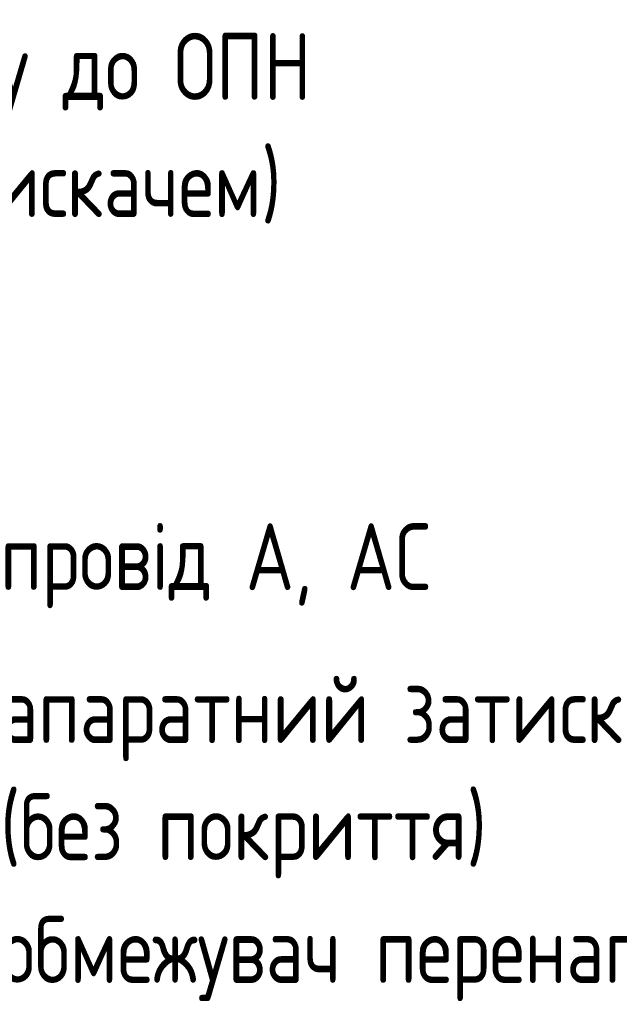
# Model space of a CAD drawing. Header units: millimetres. Extents: x 0 to 305, y 0 to 297.
# Tile 12 of 39: x 146 to 168, y 117 to 152. Entities that reach past the tile are written whole.
import ezdxf

# ---------------------------------------------------------------- set-up
doc = ezdxf.new("R2010")
doc.units = ezdxf.units.MM
doc.layers.add('ОСНОВНАЯ_НАДПИСЬ', color=7, linetype='Continuous')
doc.styles.add('SLDTEXTSTYLE1', font='ГОСТ тип А', dxfattribs={"bigfont": 'bigfont'})

# ---------------------------------------------------------------- blocks, each defined once
blk = doc.blocks.new('SW_NOTE_0_8')
at = {"layer": 'ОСНОВНАЯ_НАДПИСЬ', "color": 0, "char_height": 2.38125, "attachment_point": 1, "style": 'SLDTEXTSTYLE1'}
for s, insert in [('Схема приєднання проводу до ОПН', (0, 3.096)), ('(варіант з апаратним затискачем)', (0, -1.079))]:
    blk.add_mtext(s, dxfattribs=dict(at, insert=insert))
blk = doc.blocks.new('SW_NOTE_0_9')
at = {"layer": 'ОСНОВНАЯ_НАДПИСЬ', "color": 0, "insert": (0.542, 1.157), "char_height": 2.38125, "attachment_point": 1, "style": 'SLDTEXTSTYLE1'}
blk.add_mtext('обмежувач перенапруги', dxfattribs=at)
blk = doc.blocks.new('SW_NOTE_0_10')
at = {"layer": 'ОСНОВНАЯ_НАДПИСЬ', "color": 0, "char_height": 2.38125, "attachment_point": 1, "style": 'SLDTEXTSTYLE1'}
for s, insert in [('апаратний затискач А4А-0 ', (0.542, 2.766)), ('(без покриття)', (0.542, -1.409))]:
    blk.add_mtext(s, dxfattribs=dict(at, insert=insert))
blk = doc.blocks.new('SW_NOTE_0_11')
at = {"layer": 'ОСНОВНАЯ_НАДПИСЬ', "color": 0, "insert": (0.542, 1.162), "char_height": 2.38125, "attachment_point": 1, "style": 'SLDTEXTSTYLE1'}
blk.add_mtext('провід А, АС', dxfattribs=at)

msp = doc.modelspace()

# ---------------------------------------------------------------- block references
at = {"layer": 'ОСНОВНАЯ_НАДПИСЬ'}
for name, p in [('SW_NOTE_0_8', (114.0086, 148.1679)), ('SW_NOTE_0_11', (145.0734, 132.6337)), ('SW_NOTE_0_10', (145.0734, 125.5774)), ('SW_NOTE_0_9', (145.0734, 118.6371))]:
    msp.add_blockref(name, p, dxfattribs=at)

doc.saveas('drawing.dxf')
